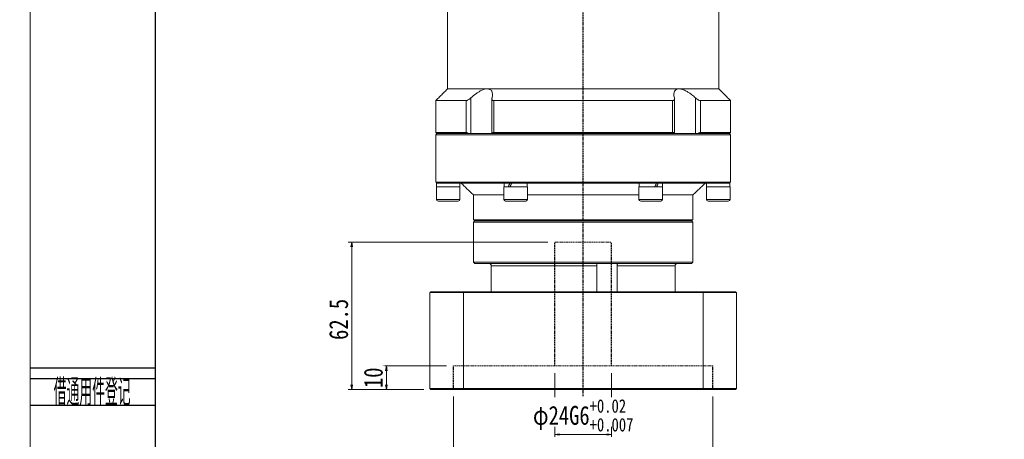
# Model space of a CAD drawing. Header units: millimetres. Extents: x -4 to 892, y 0 to 630.
# Tile 2 of 7: x -4 to 413, y 211 to 389. Entities that reach past the tile are written whole.
import ezdxf
from ezdxf.enums import TextEntityAlignment as Align

# ---------------------------------------------------------------- set-up
doc = ezdxf.new("R2010")
doc.units = ezdxf.units.MM
doc.linetypes.add('DASHED', pattern=[0.75, 0.5, -0.25])
doc.layers.add('2细线层', color=4, linetype='Continuous')
doc.layers.add('6文字层', color=3, linetype='Continuous')
doc.layers.add('图框_外框线', color=7, linetype='Continuous', lineweight=18)
doc.layers.add('尺寸线层', color=3, linetype='Continuous', lineweight=18)
doc.styles.add('PC_TEXTSTYLE', font='ISOCP.SHX', dxfattribs={"width": 0.707, "bigfont": 'GBCBIG.SHX'})
doc.styles.add('宋体', font='SimSun.ttf', dxfattribs={"width": 0.8})
doc.dimstyles.new('A水平标注$0', dxfattribs={"dimtxt": 3.5, "dimasz": 2, "dimexe": 1.5, "dimexo": 3, "dimgap": 1.1, "dimtad": 1, "dimtoh": 1, "dimdec": 4, "dimdsep": 46, "dimtxsty": '宋体', "dimblk": 'OPEN', "dimcen": 3, "dimclrd": 3, "dimclre": 3, "dimclrt": 6, "dimadec": 0, "dimazin": 0, "dimtm": 1e-09, "dimtfac": 1, "dimtdec": 4, "dimtix": 1, "dimtmove": 0, "dimatfit": 3, "dimldrblk": 'OPEN', "dimfxl": 0, "dimlwd": 13, "dimlwe": 13, "dimarcsym": 0})
doc.dimstyles.new('D直径标注φ25', dxfattribs={"dimtxt": 3.5, "dimasz": 2, "dimexe": 1, "dimexo": 3, "dimtad": 1, "dimtoh": 1, "dimdec": 1, "dimdsep": 46, "dimtxsty": '宋体', "dimblk": 'OPEN', "dimcen": 3, "dimclrd": 3, "dimclre": 3, "dimclrt": 130, "dimadec": 0, "dimazin": 0, "dimtm": 1e-09, "dimtfac": 1, "dimtdec": 1, "dimtmove": 0, "dimatfit": 0, "dimldrblk": 'OPEN', "dimfxl": 0, "dimlwd": 13, "dimlwe": 13, "dimarcsym": 0})

# ---------------------------------------------------------------- blocks, each defined once
blk = doc.blocks.new('_Open')
at = {"color": 0, "linetype": 'ByBlock', "lineweight": -2}
for p, q in [((-1, 0.17), (0, 0)), ((-1, -0.17), (0, 0)), ((0, 0), (-1, 0))]:
    blk.add_line(p, q, dxfattribs=at)
blk = doc.blocks.new('*D35')
at = {"color": 3, "lineweight": 13, "transparency": 16777216}
for p, q in [((179.46, 229.21), (179.46, 188.89)), ((289.46, 229.21), (289.46, 188.89)), ((181.46, 189.89), (287.46, 189.89))]:
    blk.add_line(p, q, dxfattribs=at)
at = {"layer": 'Defpoints', "color": 0, "transparency": 16777216}
for p in [(179.46, 232.21), (289.46, 232.21), (289.46, 189.89)]:
    blk.add_point(p, dxfattribs=at)
at = {"color": 3, "lineweight": 13, "transparency": 16777216, "xscale": 2, "yscale": 2, "zscale": 2, "rotation": 180}
blk.add_blockref('_Open', (179.46, 189.89), dxfattribs=at)
at = {"color": 3, "lineweight": 13, "transparency": 16777216, "xscale": 2, "yscale": 2, "zscale": 2}
blk.add_blockref('_Open', (289.46, 189.89), dxfattribs=at)
at = {"color": 130, "transparency": 16777216, "insert": (234.46, 198), "char_height": 8, "attachment_point": 5, "style": '宋体', "bg_fill": 3, "box_fill_scale": 1.1, "bg_fill_color": 257, "bg_fill_transparency": 0}
blk.add_mtext('{\\A1;φ110E7{}{\\H0.71x;\\C2;\\S+0.107^ +0.072;}}', dxfattribs=at)
blk = doc.blocks.new('*D36')
at = {"color": 3, "lineweight": 13, "transparency": 16777216}
for p, q in [((222.46, 239.21), (222.46, 212.17)), ((246.46, 239.21), (246.46, 212.17)), ((224.46, 213.17), (244.46, 213.17))]:
    blk.add_line(p, q, dxfattribs=at)
at = {"layer": 'Defpoints', "color": 0, "transparency": 16777216}
for p in [(222.46, 242.21), (246.46, 242.21)]:
    blk.add_point(p, dxfattribs=at)
at = {"color": 3, "lineweight": 13, "transparency": 16777216, "xscale": 2, "yscale": 2, "zscale": 2, "rotation": 180}
blk.add_blockref('_Open', (222.46, 213.17), dxfattribs=at)
at = {"color": 3, "lineweight": 13, "transparency": 16777216, "xscale": 2, "yscale": 2, "zscale": 2}
blk.add_blockref('_Open', (246.46, 213.17), dxfattribs=at)
at = {"color": 130, "transparency": 16777216, "insert": (234.46, 221.28), "char_height": 8, "attachment_point": 5, "style": '宋体', "bg_fill": 3, "box_fill_scale": 1.1, "bg_fill_color": 256, "bg_fill_true_color": 13158600, "bg_fill_transparency": 0}
blk.add_mtext('{\\A1;φ24G6{}{\\H0.71x;\\C2;\\S+0.02^ +0.007;}}', dxfattribs=at)
at = {"layer": 'Defpoints', "color": 0, "transparency": 16777216}
blk.add_point((246.46, 213.17), dxfattribs=at)
blk = doc.blocks.new('*D37')
at = {"layer": 'Defpoints', "color": 0, "transparency": 16777216}
for p in [(179.46, 242.21), (151.02, 232.21), (169.86, 232.21)]:
    blk.add_point(p, dxfattribs=at)
at = {"layer": '尺寸线层', "color": 3, "lineweight": 13, "transparency": 16777216}
for p, q in [((176.46, 242.21), (149.52, 242.21)), ((151.02, 240.21), (151.02, 234.21)), ((166.86, 232.21), (149.52, 232.21))]:
    blk.add_line(p, q, dxfattribs=at)
at = {"layer": '尺寸线层', "color": 3, "lineweight": 13, "transparency": 16777216, "xscale": 2, "yscale": 2, "zscale": 2}
for p, rotation in [((151.02, 242.21), 90), ((151.02, 232.21), 270)]:
    blk.add_blockref('_Open', p, dxfattribs=dict(at, rotation=rotation))
at = {"layer": '尺寸线层', "color": 6, "transparency": 16777216, "insert": (145.52, 237.21), "char_height": 8, "attachment_point": 5, "rotation": 90, "style": '宋体', "bg_fill": 3, "box_fill_scale": 1.1, "bg_fill_color": 257, "bg_fill_transparency": 0}
blk.add_mtext('10', dxfattribs=at)
blk = doc.blocks.new('*D38')
at = {"layer": 'Defpoints', "color": 0, "transparency": 16777216}
for p in [(222.46, 294.71), (136.31, 232.21), (169.86, 232.21)]:
    blk.add_point(p, dxfattribs=at)
at = {"layer": '尺寸线层', "color": 3, "lineweight": 13, "transparency": 16777216}
for p, q in [((219.46, 294.71), (134.81, 294.71)), ((136.31, 292.71), (136.31, 234.21)), ((166.86, 232.21), (134.81, 232.21))]:
    blk.add_line(p, q, dxfattribs=at)
at = {"layer": '尺寸线层', "color": 3, "lineweight": 13, "transparency": 16777216, "xscale": 2, "yscale": 2, "zscale": 2}
for p, rotation in [((136.31, 294.71), 90), ((136.31, 232.21), 270)]:
    blk.add_blockref('_Open', p, dxfattribs=dict(at, rotation=rotation))
at = {"layer": '尺寸线层', "color": 6, "transparency": 16777216, "insert": (130.81, 261.96), "char_height": 8, "attachment_point": 5, "rotation": 90, "style": '宋体', "bg_fill": 3, "box_fill_scale": 1.1, "bg_fill_color": 257, "bg_fill_transparency": 0}
blk.add_mtext('62.5', dxfattribs=at)

msp = doc.modelspace()

# ---------------------------------------------------------------- linework, layer by layer
at = {"color": 1, "linetype": 'DASHED'}
msp.add_line((234.45906, 229.34678), (234.45906, 403.2107), dxfattribs=at)
at = {"color": 7, "linetype": 'Continuous', "lineweight": 15}
for p, q in [((193.80042, 359.7107), (176.95906, 359.7107)), ((275.1177, 359.7107), (193.80042, 359.7107)), ((291.95906, 359.7107), (275.1177, 359.7107)), ((186.81383, 340.7107), (186.81383, 355.85807)), ((282.1043, 355.85807), (282.1043, 340.7107)), ((184.77506, 354.7107), (171.95906, 354.7107)), ((184.77506, 354.7107), (184.77506, 341.2107)), ((272.37673, 354.7107), (196.54139, 354.7107)), ((196.54139, 341.2107), (196.54139, 354.7107)), ((272.37673, 354.7107), (272.37673, 341.2107)), ((296.95906, 354.7107), (284.14307, 354.7107)), ((284.14307, 341.2107), (284.14307, 354.7107)), ((184.77506, 341.2107), (171.95906, 341.2107)), ((171.95906, 340.2107), (234.45906, 340.2107)), ((234.45906, 340.7107), (172.45906, 340.7107)), ((172.45906, 340.7107), (185.99643, 340.7107)), ((195.789, 340.7107), (273.12912, 340.7107)), ((272.37673, 341.2107), (196.54139, 341.2107)), ((296.45906, 340.7107), (234.45906, 340.7107)), ((234.45906, 340.2107), (296.95906, 340.2107)), ((282.92169, 340.7107), (296.45906, 340.7107)), ((296.95906, 341.2107), (284.14307, 341.2107)), ((296.95906, 320.2107), (171.95906, 320.2107)), ((177.20906, 318.1107), (172.20906, 318.1107)), ((172.26906, 319.7107), (172.45906, 319.7107)), ((172.47514, 319.7107), (172.3562, 319.7107)), ((172.47514, 319.7107), (202.24432, 319.7107)), ((182.20906, 318.1107), (177.20906, 318.1107)), ((210.16419, 318.1107), (200.83406, 318.1107)), ((203.36406, 319.7107), (202.24432, 319.7107)), ((203.36406, 319.7107), (203.45906, 319.7107)), ((203.42921, 319.7107), (204.16406, 319.7107)), ((204.68989, 319.7107), (204.20763, 319.7107)), ((204.68989, 319.7107), (264.22824, 319.7107)), ((210.83406, 318.1107), (210.16419, 318.1107)), ((268.08406, 318.1107), (258.08406, 318.1107)), ((265.55406, 319.7107), (264.22824, 319.7107)), ((265.48892, 319.7107), (266.31049, 319.7107)), ((266.31049, 319.7107), (266.25562, 319.7107)), ((266.67381, 319.7107), (266.31049, 319.7107)), ((266.67381, 319.7107), (296.44298, 319.7107)), ((296.70906, 318.1107), (286.70906, 318.1107)), ((296.64906, 319.7107), (296.45906, 319.7107)), ((296.56192, 319.7107), (296.45906, 319.7107)), ((200.83406, 314.7107), (187.95906, 314.7107)), ((258.08406, 314.7107), (210.83406, 314.7107)), ((280.95906, 314.7107), (268.08406, 314.7107)), ((177.20906, 312.8607), (172.20906, 312.8607)), ((172.95906, 312.1107), (177.20906, 312.1107)), ((182.20906, 312.8607), (177.20906, 312.8607)), ((177.20906, 312.1107), (181.45906, 312.1107)), ((210.16419, 312.8607), (200.83406, 312.8607)), ((201.58406, 312.1107), (209.51467, 312.1107)), ((209.51467, 312.1107), (210.08406, 312.1107)), ((210.83406, 312.8607), (210.16419, 312.8607)), ((268.08406, 312.8607), (258.08406, 312.8607)), ((258.83406, 312.1107), (267.33406, 312.1107)), ((296.70906, 312.8607), (286.70906, 312.8607)), ((287.45906, 312.1107), (295.95906, 312.1107)), ((280.95906, 304.2107), (187.95906, 304.2107)), ((187.95906, 303.2107), (234.45906, 303.2107)), ((188.45906, 303.7107), (280.45906, 303.7107)), ((234.45906, 303.7107), (188.45906, 303.7107)), ((280.45906, 303.7107), (234.45906, 303.7107)), ((234.45906, 303.2107), (280.95906, 303.2107)), ((280.95906, 286.2107), (187.95906, 286.2107)), ((188.45906, 285.7107), (280.45906, 285.7107)), ((195.4583, 284.7107), (240.2875, 284.7107)), ((195.4583, 273.7107), (195.4583, 284.7107)), ((240.2875, 284.7107), (240.2875, 273.7107)), ((248.81891, 273.7107), (248.81891, 284.7107)), ((248.81891, 284.7107), (273.45983, 284.7107)), ((273.45983, 284.7107), (273.45983, 273.7107)), ((169.45906, 273.3107), (183.65306, 273.3107)), ((169.45906, 273.3107), (169.45906, 232.6107)), ((183.79103, 273.7107), (169.85906, 273.7107)), ((183.65306, 273.3107), (183.65306, 232.6107)), ((183.65306, 273.3107), (285.26507, 273.3107)), ((285.1271, 273.7107), (183.79103, 273.7107)), ((299.05906, 273.7107), (285.1271, 273.7107)), ((285.26507, 273.3107), (299.45906, 273.3107)), ((285.26507, 273.3107), (285.26507, 232.6107)), ((299.45906, 273.3107), (299.45906, 232.6107)), ((183.65306, 232.6107), (169.45906, 232.6107)), ((169.85906, 232.2107), (183.79103, 232.2107)), ((285.26507, 232.6107), (183.65306, 232.6107)), ((183.79103, 232.2107), (285.1271, 232.2107)), ((285.1271, 232.2107), (299.05906, 232.2107)), ((299.45906, 232.6107), (285.26507, 232.6107))]:
    msp.add_line(p, q, dxfattribs=at)
at = {"color": 6, "linetype": 'DASHED', "lineweight": 15}
for p, q in [((222.45906, 294.7107), (246.45906, 294.7107)), ((179.45906, 242.2107), (289.45906, 242.2107))]:
    msp.add_line(p, q, dxfattribs=at)
at = {"color": 6, "linetype": 'DASHED'}
for p, q in [((179.45906, 232.2107), (179.45906, 242.2107)), ((289.45906, 232.2107), (289.45906, 242.2107))]:
    msp.add_line(p, q, dxfattribs=at)
at = {"color": 7, "linetype": 'Continuous', "lineweight": 15}
for centre, start, end in [((172.95906, 312.8607), 180, 270), ((181.45906, 312.8607), 270, 0), ((201.58406, 312.8607), 180, 270), ((210.08406, 312.8607), 270, 0), ((258.83406, 312.8607), 180, 270), ((267.33406, 312.8607), 270, 0), ((287.45906, 312.8607), 180, 270), ((295.95906, 312.8607), 270, 0)]:
    msp.add_arc(centre, 0.75, start, end, dxfattribs=at)
at = {"color": 7, "linetype": 'Continuous', "lineweight": 15, "extrusion": (0, 0, -1)}
for centre, major_axis, ratio, start_param, end_param in [((177.20906, 318.1107), (0, 8.55633), 0.577350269, 4.71238898, 4.900492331), ((177.20906, 319.7107), (0, 8.55633), 0.577350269, 4.618754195, 4.71238898), ((205.83406, 319.7107), (4.54557, 8.49348), 0.227735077, 4.403003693, 4.591107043), ((205.83406, 318.1107), (4.54557, 8.49348), 0.227735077, 4.591107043, 4.779210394), ((205.83406, 319.7107), (3.07332, 5.74255), 0.227735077, 4.466025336, 4.591107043), ((263.08406, 319.7107), (4.54557, 8.49348), 0.227735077, 1.44951439, 1.63761774), ((263.08406, 318.1107), (3.07332, 5.74255), 0.227735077, 1.32443269, 1.44951439), ((263.08406, 318.1107), (4.54557, 8.49348), 0.227735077, 1.261411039, 1.44951439), ((291.70906, 319.7107), (0, 8.55633), 0.577350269, 1.570796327, 1.758899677), ((291.70906, 318.1107), (0, 8.55633), 0.577350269, 1.477161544, 1.570796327)]:
    msp.add_ellipse(centre, major_axis=major_axis, ratio=ratio, start_param=start_param, end_param=end_param, dxfattribs=at)
at = {"color": 7, "linetype": 'Continuous', "lineweight": 15}
for points in [[(176.95906, 359.7107), (176.95906, 393.7107)], [(291.95906, 393.7107), (291.95906, 359.7107)], [(171.95906, 354.7107), (176.95906, 359.7107)], [(291.95906, 359.7107), (296.95906, 354.7107)], [(195.75476, 340.7107), (195.75476, 355.4806)], [(273.16337, 355.4809), (273.16337, 340.7107)], [(171.95906, 341.2107), (171.95906, 354.7107)], [(296.95906, 354.7107), (296.95906, 341.2107)], [(172.45906, 340.7107), (171.95906, 341.2107)], [(171.95906, 340.2107), (172.45906, 340.7107)], [(171.95906, 320.2107), (171.95906, 340.2107)], [(296.95906, 341.2107), (296.45906, 340.7107)], [(296.45906, 340.7107), (296.95906, 340.2107)], [(296.95906, 340.2107), (296.95906, 320.2107)], [(172.45906, 319.7107), (171.95906, 320.2107)], [(172.20906, 312.8607), (172.20906, 318.1107)], [(182.14906, 319.7107), (182.14906, 318.1107)], [(182.20906, 318.1107), (182.20906, 312.8607)], [(187.95906, 314.7107), (182.70906, 319.7107)], [(200.83406, 312.8607), (200.83406, 318.1107)], [(200.89406, 318.1107), (200.89406, 319.7107)], [(210.77406, 319.7107), (210.77406, 318.1107)], [(210.83406, 318.1107), (210.83406, 312.8607)], [(258.08406, 312.8607), (258.08406, 318.1107)], [(258.14406, 318.1107), (258.14406, 319.7107)], [(268.02406, 319.7107), (268.02406, 318.1107)], [(268.08406, 318.1107), (268.08406, 312.8607)], [(286.20906, 319.7107), (280.95906, 314.7107)], [(286.70906, 312.8607), (286.70906, 318.1107)], [(286.76906, 318.1107), (286.76906, 319.7107)], [(296.95906, 320.2107), (296.45906, 319.7107)], [(296.70906, 318.1107), (296.70906, 312.8607)], [(187.95906, 304.2107), (187.95906, 314.7107)], [(280.95906, 314.7107), (280.95906, 304.2107)], [(188.45906, 303.7107), (187.95906, 304.2107)], [(187.95906, 303.2107), (188.45906, 303.7107)], [(187.95906, 286.2107), (187.95906, 303.2107)], [(280.95906, 304.2107), (280.45906, 303.7107)], [(280.45906, 303.7107), (280.95906, 303.2107)], [(280.95906, 303.2107), (280.95906, 286.2107)], [(188.45906, 285.7107), (187.95906, 286.2107)], [(280.95906, 286.2107), (280.45906, 285.7107)], [(169.45906, 273.3107), (169.85906, 273.7107)], [(183.65306, 273.3107), (183.79103, 273.7107)], [(285.26507, 273.3107), (285.1271, 273.7107)], [(299.05906, 273.7107), (299.45906, 273.3107)], [(169.45906, 232.6107), (169.85906, 232.2107)], [(183.79103, 232.2107), (183.65306, 232.6107)], [(285.1271, 232.2107), (285.26507, 232.6107)], [(299.05906, 232.2107), (299.45906, 232.6107)]]:
    msp.add_open_spline(points, degree=1, dxfattribs=at)
for points, knots in [([(193.80042, 359.7107), (193.3989, 359.67233), (192.56775, 359.59293), (191.23552, 359.03891), (190.0103, 358.3507), (188.52221, 357.34892), (187.50279, 356.45931), (186.81383, 355.85807)], [0, 0, 0, 0, 1.493533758, 3.091577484, 4.322036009, 5.554470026, 8.123989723, 8.123989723, 8.123989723, 8.123989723]), ([(195.80578, 355.85807), (195.85726, 356.09132), (195.96064, 356.5597), (196.01548, 357.27922), (195.95967, 358.00745), (195.74787, 358.64387), (195.40354, 359.13422), (194.98514, 359.45649), (194.47655, 359.6522), (194.07068, 359.70816), (193.83251, 359.71039), (193.80042, 359.7107)], [0, 0, 0, 0, 0.626246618, 1.257495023, 2.032414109, 2.823629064, 3.42820033, 4.048095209, 4.555440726, 5.077036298, 5.158257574, 5.158257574, 5.158257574, 5.158257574]), ([(275.1177, 359.7107), (274.93689, 359.70154), (274.57068, 359.68299), (274.10175, 359.53267), (273.70031, 359.29344), (273.32979, 358.91059), (273.04664, 358.35361), (272.90748, 357.60758), (272.91937, 356.76989), (273.04769, 356.16357), (273.11234, 355.85807)], [0, 0, 0, 0, 0.468845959, 0.949596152, 1.451964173, 1.965089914, 2.734777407, 3.526210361, 4.335728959, 5.157885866, 5.157885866, 5.157885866, 5.157885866]), ([(282.1043, 355.85807), (281.57765, 356.323), (280.72612, 357.07473), (279.43602, 358.007), (278.12184, 358.82408), (276.64691, 359.49974), (275.59247, 359.70628), (275.15017, 359.71039), (275.1177, 359.7107)], [0, 0, 0, 0, 1.982297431, 3.205120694, 4.453658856, 6.379550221, 7.997496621, 8.125663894, 8.125663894, 8.125663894, 8.125663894]), ([(186.81383, 355.85807), (186.55517, 355.63655), (186.12836, 355.27103), (185.50158, 354.90766), (185.06565, 354.73602), (184.86088, 354.71818), (184.77506, 354.7107)], [0, 0, 0, 0, 0.923658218, 1.524159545, 2.020218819, 2.378137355, 2.378137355, 2.378137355, 2.378137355]), ([(196.54139, 354.7107), (196.47315, 354.714), (196.3343, 354.72074), (196.16159, 354.77399), (196.01811, 354.85528), (195.89473, 354.97482), (195.80193, 355.13961), (195.75324, 355.35324), (195.75088, 355.59404), (195.78737, 355.76954), (195.80578, 355.85807)], [0, 0, 0, 0, 0.165195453, 0.336098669, 0.501143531, 0.67031152, 0.899665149, 1.135559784, 1.381616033, 1.632058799, 1.632058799, 1.632058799, 1.632058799]), ([(273.11234, 355.85807), (273.1341, 355.74787), (273.17824, 355.5243), (273.15229, 355.25712), (273.0734, 355.05143), (272.96871, 354.91305), (272.83093, 354.80973), (272.68415, 354.74906), (272.53034, 354.71621), (272.42824, 354.71254), (272.37673, 354.7107)], [0, 0, 0, 0, 0.312581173, 0.634124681, 0.837734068, 1.046108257, 1.214079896, 1.386575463, 1.508153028, 1.631948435, 1.631948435, 1.631948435, 1.631948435]), ([(284.14307, 354.7107), (284.0224, 354.72468), (283.78159, 354.75259), (283.27538, 354.98011), (282.69181, 355.34756), (282.30441, 355.68418), (282.1043, 355.85807)], [0, 0, 0, 0, 0.48914015, 0.976123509, 1.653805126, 2.377879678, 2.377879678, 2.377879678, 2.377879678]), ([(184.77506, 341.2107), (184.8956, 341.19653), (185.13615, 341.16827), (185.57476, 340.97456), (185.85954, 340.79636), (185.99643, 340.7107)], [0, 0, 0, 0, 0.457440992, 0.912864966, 1.334419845, 1.334419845, 1.334419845, 1.334419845]), ([(195.789, 340.7107), (195.83737, 340.82148), (195.92629, 341.02514), (196.2126, 341.18647), (196.44572, 341.20365), (196.54139, 341.2107)], [0, 0, 0, 0, 0.4023771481, 0.7397651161, 0.974629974, 0.974629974, 0.974629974, 0.974629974]), ([(272.37673, 341.2107), (272.51056, 341.19653), (272.77763, 341.16827), (273.0229, 340.97456), (273.09464, 340.79636), (273.12912, 340.7107)], [0, 0, 0, 0, 0.33430891, 0.6671437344, 0.9752262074, 0.9752262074, 0.9752262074, 0.9752262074]), ([(282.92169, 340.7107), (283.10167, 340.82148), (283.43255, 341.02514), (283.86068, 341.18647), (284.06089, 341.20365), (284.14307, 341.2107)], [0, 0, 0, 0, 0.551089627, 1.013171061, 1.334838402, 1.334838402, 1.334838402, 1.334838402]), ([(195.4583, 284.7107), (195.44806, 284.82078), (195.4276, 285.04092), (195.26802, 285.33581), (195.02881, 285.56374), (194.75132, 285.69148), (194.56081, 285.70512), (194.48284, 285.7107)], [0, 0, 0, 0, 0.324175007, 0.648284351, 0.979229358, 1.316860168, 1.550819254, 1.550819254, 1.550819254, 1.550819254]), ([(240.25748, 285.58717), (240.257, 285.5797), (240.25403, 285.53261), (240.26668, 285.34943), (240.28284, 285.05642), (240.28595, 284.82595), (240.2875, 284.7107)], [0, 0, 0, 0, 0.0513915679, 0.3237471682, 0.6004135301, 0.8771995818, 0.8771995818, 0.8771995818, 0.8771995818]), ([(248.81891, 284.7107), (248.82554, 284.82078), (248.83879, 285.04092), (248.93813, 285.33581), (249.07457, 285.56374), (249.21623, 285.69148), (249.29876, 285.70512), (249.33253, 285.7107)], [0, 0, 0, 0, 0.251379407, 0.502707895, 0.759337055, 1.021150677, 1.202572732, 1.202572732, 1.202572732, 1.202572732]), ([(274.43529, 285.7107), (274.41839, 285.71042), (274.29308, 285.70834), (274.06085, 285.65501), (273.78019, 285.47976), (273.57129, 285.21635), (273.47174, 284.9425), (273.46286, 284.76969), (273.45983, 284.7107)], [0, 0, 0, 0, 0.05070556, 0.376081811, 0.704498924, 1.040598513, 1.377079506, 1.551483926, 1.551483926, 1.551483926, 1.551483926])]:
    msp.add_open_spline(points, degree=3, knots=knots, dxfattribs=at)
at = {"layer": '2细线层'}
for p, q in [((0.06279, 241.4695), (53.0509, 241.4695)), ((0.06279, 236.94285), (53.0509, 236.94285)), ((0.06279, 225.62622), (53.0509, 225.62622))]:
    msp.add_line(p, q, dxfattribs=at)
at = {"layer": '图框_外框线', "color": 3}
msp.add_lwpolyline([(0, 0), (891.25509, 0), (891.25509, 630.24467), (0, 630.24467)], close=True, dxfattribs=at)
at = {"layer": '图框_外框线', "color": 3, "lineweight": 25}
msp.add_lwpolyline([(53.0509, 10.61018), (880.64491, 10.61018), (880.64491, 619.63449), (53.0509, 619.63449)], close=True, dxfattribs=at)

# ---------------------------------------------------------------- texts
at = {"layer": '6文字层', "color": 3, "style": 'PC_TEXTSTYLE', "width": 0.667}
msp.add_text('借通用件登记', height=11.316634, dxfattribs=at).set_placement((26.2695, 231.58462), align=Align.MIDDLE)

# ---------------------------------------------------------------- next in the draw order: dimensions: what is measured, and where the dimension line sits
dim = msp.add_linear_dim(base=(289.45906, 189.89336), p1=(179.45906, 232.2107), p2=(289.45906, 232.2107), text='{\\A1;φ<>E7{}{\\H0.71x;\\C2;\\S+0.107^ +0.072;}}', dimstyle='D直径标注φ25', override={"dimtxt": 8, "dimgap": 1.5, "dimpost": '<>', "dimtol": 0, "dimlim": 0, "dimtp": 0.107, "dimtm": -0.072, "dimtdec": 3, "dimtvp": 0.1})
dim.commit()
dim.dimension.update_dxf_attribs({"geometry": '*D35', "text_midpoint": (234.45906, 198.00483)})

# ---------------------------------------------------------------- next in the draw order: dimensions: what is measured, and where the dimension line sits
dim = msp.add_linear_dim(base=(246.45906, 213.17303), p1=(222.45906, 242.2107), p2=(246.45906, 242.2107), text='{\\A1;φ<>G6{}{\\H0.71x;\\C2;\\S+0.02^ +0.007;}}', dimstyle='D直径标注φ25', override={"dimtxt": 8, "dimgap": 1.5, "dimpost": '<>', "dimtol": 0, "dimlim": 0, "dimtp": 0.02, "dimtm": -0.007, "dimtdec": 3, "dimtvp": 0.1})
dim.commit()
dim.dimension.update_dxf_attribs({"geometry": '*D36', "text_midpoint": (234.45906, 213.17303), "dimtype": 160})
at = {"layer": '尺寸线层'}
dim = msp.add_linear_dim(base=(151.02304, 232.2107), p1=(179.45906, 242.2107), p2=(169.85906, 232.2107), angle=90, dimstyle='A水平标注$0', override={"dimtxt": 8, "dimgap": 1.5, "dimblk": 'Open', "dimtfill": 1, "dimtfillclr": 256}, dxfattribs=at)
dim.commit()
dim.dimension.update_dxf_attribs({"geometry": '*D37', "text_midpoint": (151.02304, 237.2107), "dimtype": 160})

# ---------------------------------------------------------------- next in the draw order: linework, layer by layer
at = {"color": 6, "linetype": 'DASHED'}
msp.add_line((246.45906, 242.2107), (246.45906, 294.7107), dxfattribs=at)

# ---------------------------------------------------------------- next in the draw order: dimensions: what is measured, and where the dimension line sits
at = {"layer": '尺寸线层'}
dim = msp.add_linear_dim(base=(136.30582, 232.2107), p1=(222.45906, 294.7107), p2=(169.85906, 232.2107), angle=90, dimstyle='A水平标注$0', override={"dimtxt": 8, "dimgap": 1.5, "dimblk": 'Open', "dimtfill": 1, "dimtfillclr": 256}, dxfattribs=at)
dim.commit()
dim.dimension.update_dxf_attribs({"geometry": '*D38', "text_midpoint": (136.30582, 261.9607), "dimtype": 160})

# ---------------------------------------------------------------- next in the draw order: linework, layer by layer
at = {"color": 6, "linetype": 'DASHED'}
msp.add_line((222.45906, 242.2107), (222.45906, 294.7107), dxfattribs=at)

doc.saveas('drawing.dxf')
